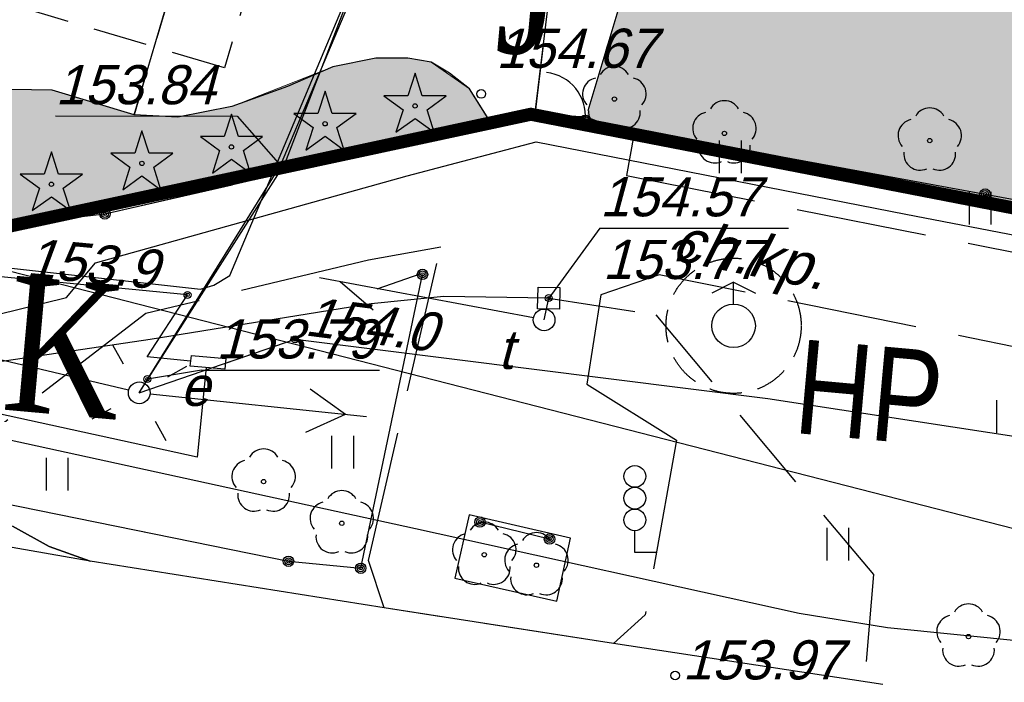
# Model space of a CAD drawing. Extents: x 88043 to 202646, y -79156 to -1177.
# Tile 6 of 54: x 152282 to 154545, y -39544 to -38021. Entities that reach past the tile are written whole.
import ezdxf

# ---------------------------------------------------------------- set-up
doc = ezdxf.new("R2010")
doc.units = ezdxf.units.DM
doc.header["$MEASUREMENT"] = 0
for name, pattern in [('4001', [0]), ('4002', [2, 1, -1]), ('4003', [3, 2, -1]), ('4004', [4, 3, -1]), ('CENTER2', [28.575, 19.05, -3.175, 3.175, -3.175]), ('DASHED2', [0.375, 0.25, -0.125]), ('HIDDEN2', [4.7625, 3.175, -1.5875])]:
    doc.linetypes.add(name, pattern=pattern)
doc.layers.get('0').update_dxf_attribs({"color": 11})
doc.layers.add('area', color=6, linetype='Continuous', plot=False)
for name, color, linetype in [('ci', 9, 'Continuous'), ('DROGI', 6, 'Continuous'), ('Dzialki', 7, 'Continuous'), ('Linie_napowietrzne', 1, 'Continuous'), ('Ogrodzenia', 9, 'Continuous'), ('PROJEKTY', 1, 'Continuous'), ('Roslinnosc', 3, 'Continuous'), ('Rzezba', 8, 'Continuous'), ('sc-proj', 4, 'Continuous'), ('Uz_Energia', 1, 'Continuous'), ('Uz_Telekomunikacja', 6, 'Continuous'), ('Uz_Woda', 9, 'Continuous'), ('UZYTKI', 7, 'Continuous'), ('woda', 150, 'CENTER2')]:
    doc.layers.add(name, color=color, linetype=linetype)
doc.layers.add('sc', color=4, linetype='Continuous', lineweight=30)
doc.layers.add('ZIELEN', color=82, linetype='Continuous', lineweight=0)
doc.styles.add('arialce', font='arial.ttf', dxfattribs={"width": 0.8})

# ---------------------------------------------------------------- blocks, each defined once
blk = doc.blocks.new('1281')
at = {"layer": 'Ogrodzenia', "color": 174, "linetype": 'Continuous'}
for radius in [0.24, 0.16, 0.08]:
    blk.add_circle((0, 0), radius, dxfattribs=at)
blk = doc.blocks.new('2284')
at = {"layer": 'Ogrodzenia', "color": 174, "linetype": 'Continuous'}
blk.add_line((0, 0), (0, 1), dxfattribs=at)
blk = doc.blocks.new('1284')
at = {"layer": 'Ogrodzenia', "color": 174, "linetype": 'Continuous'}
blk.add_arc((0, 2), 2, -90, 0, dxfattribs=at)
blk = doc.blocks.new('1811')
at = {"layer": 'Rzezba', "color": 8, "linetype": 'Continuous'}
blk.add_circle((0, 0), 0.2, dxfattribs=at)
blk = doc.blocks.new('1422')
at = {"layer": 'Roslinnosc', "color": 3, "linetype": 'Continuous'}
blk.add_circle((0, 0), 0.1, dxfattribs=at)
for centre, start, end in [((0, 0.75), 30.19, -210.23), ((-0.71, 0.23), -257.5, -138.25), ((0.71, 0.23), -41.7, 77.49), ((-0.44, -0.61), -185.67, -66.55), ((0.44, -0.61), -113.76, 5.74)]:
    blk.add_arc(centre, 0.75, start, end, dxfattribs=at)
blk = doc.blocks.new('1766')
at = {"layer": 'Uz_Energia', "color": 1, "linetype": 'Continuous'}
for radius in [0.16, 0.08]:
    blk.add_circle((0, 0), radius, dxfattribs=at)
blk = doc.blocks.new('1363')
at = {"layer": 'Linie_napowietrzne', "color": 174, "linetype": 'Continuous'}
for p, q in [((0, 1.5), (0, 2.5)), ((-1.5, 0), (-2.5, 0)), ((1.5, 0), (2.5, 0)), ((0, -1.5), (0, -2.5))]:
    blk.add_line(p, q, dxfattribs=at)
blk = doc.blocks.new('1718')
at = {"layer": 'Uz_Woda', "color": 4, "linetype": 'Continuous'}
for p, q in [((0, 2), (-1, 1.5)), ((0, 1), (0, 2)), ((0, 2), (1, 1.5))]:
    blk.add_line(p, q, dxfattribs=at)
blk.add_circle((0, 0), 1, dxfattribs=at)
blk = doc.blocks.new('1571')
at = {"layer": 'DROGI', "color": 8, "linetype": 'Continuous'}
for p, q in [((0, 0), (0, 1)), ((1, 0), (0, 0))]:
    blk.add_line(p, q, dxfattribs=at)
for centre in [(0, 3.5), (0, 2.5), (0, 1.5)]:
    blk.add_circle(centre, 0.5, dxfattribs=at)
blk = doc.blocks.new('1412')
at = {"layer": 'Roslinnosc', "color": 3, "linetype": 'Continuous'}
for p, q in [((0, 1.5), (-0.33, 0.47)), ((0.33, 0.47), (0, 1.5)), ((-0.33, 0.47), (-1.43, 0.47)), ((-1.43, 0.47), (-0.55, -0.17)), ((1.43, 0.47), (0.33, 0.47)), ((0.55, -0.17), (1.43, 0.47)), ((-0.55, -0.17), (-0.88, -1.21)), ((0.88, -1.21), (0.55, -0.17)), ((-0.88, -1.21), (0, -0.57)), ((0, -0.57), (0.88, -1.21))]:
    blk.add_line(p, q, dxfattribs=at)
blk.add_circle((0, 0), 0.1, dxfattribs=at)
blk = doc.blocks.new('1367')
at = {"layer": 'Linie_napowietrzne', "color": 30, "linetype": 'Continuous'}
for p, q in [((0, 0.5), (0, 10.5)), ((-1, 7.8), (0, 9.53)), ((0, 7.8), (1.04, 5.99))]:
    blk.add_line(p, q, dxfattribs=at)
blk = doc.blocks.new('1361')
at = {"layer": 'Linie_napowietrzne', "color": 174, "linetype": 'Continuous'}
blk.add_circle((0, 0), 0.5, dxfattribs=at)
blk = doc.blocks.new('1047')
at = {"layer": 'Linie_napowietrzne', "color": 1, "linetype": 'Continuous'}
blk.add_line((0, 0.5), (0, 10.5), dxfattribs=at)
blk = doc.blocks.new('1046')
at = {"layer": 'Linie_napowietrzne', "color": 1, "linetype": 'Continuous'}
for p in [(-1, 7.8), (1, 7.8)]:
    blk.add_line(p, (0, 9.53), dxfattribs=at)
blk = doc.blocks.new('1756')
at = {"layer": 'Uz_Telekomunikacja', "color": 30, "linetype": 'Continuous'}
for radius in [0.16, 0.08]:
    blk.add_circle((0, 0), radius, dxfattribs=at)
blk = doc.blocks.new('1450')
at = {"layer": 'Roslinnosc', "color": 3, "linetype": 'Continuous'}
for p, q in [((-0.5, -0.75), (-0.5, 0.75)), ((0.5, -0.75), (0.5, 0.75))]:
    blk.add_line(p, q, dxfattribs=at)
blk = doc.blocks.new('mroczocza')
at = {"layer": 'DROGI', "color": 8, "linetype": '4003'}
for p, q in [((1.59, -8.69, 154.841), (-2.08, -21, 154.701)), ((-3.96, -20.44, 154.681), (-4.91, -20.42, 154.671)), ((-2.08, -21, 154.701), (-3.96, -20.44, 154.681)), ((-3.09, -31.26, 154.339), (-19.39, -28.37, 154.57)), ((-4.87, -30.45, 154.371), (-4.03, -30.92, 154.358)), ((-4.03, -30.92, 154.358), (-3.09, -31.26, 154.339))]:
    blk.add_line(p, q, dxfattribs=at)
at = {"layer": 'DROGI', "color": 8, "linetype": '4004'}
for p, q in [((-2.08, -21, 154.701), (1.59, -8.69, 154.841)), ((7.13, -21.01), (8.3, -11.46, 155.001)), ((8.3, -11.46, 155.001), (7.13, -21.01)), ((10.35, -14.2, 154.741), (8.31, -21.05, 154.681)), ((2.49, -19.9, 154.731), (1.45, -20.35, 154.721)), ((3.48, -19.7, 154.741), (2.49, -19.9, 154.731)), ((4.21, -19.7, 154.751), (3.48, -19.7, 154.741)), ((4.75, -19.79, 154.721), (4.21, -19.7, 154.751)), ((5.17, -20.05, 154.721), (4.75, -19.79, 154.721)), ((5.63, -20.41, 154.701), (5.17, -20.05, 154.721)), ((1.45, -20.35, 154.721), (0.17, -20.81, 154.711)), ((6.155, -21.234, 154.751), (5.63, -20.41, 154.701)), ((0.17, -20.81, 154.711), (-1.07, -21.06, 154.701)), ((-1.07, -21.06, 154.701), (-2.08, -21, 154.701)), ((6.155, -21.234, 154.751), (7.13, -21.01)), ((7.13, -21.01), (6.155, -21.234, 154.751)), ((7.13, -21.01), (8.31, -21.05, 154.681)), ((8.31, -21.05, 154.681), (7.13, -21.01)), ((-2.75, -23.28), (6.155, -21.234, 154.751)), ((8.31, -21.05, 154.681), (9.41, -21.46)), ((9.41, -21.46), (9.24, -22.4)), ((9.24, -22.4), (28.45, -26.2)), ((-4.95, -23.53), (-2.75, -23.28)), ((3.31, -31.24, 154.305), (4.969, -24.042, 154.517)), ((4.969, -24.042, 154.517), (3.31, -24.34, 154.556)), ((3.31, -24.34, 154.556), (-1.81, -25.57, 154.518)), ((9.99, -24.68), (8.65, -25.14)), ((27.65, -28.26), (9.99, -24.68)), ((8.65, -25.14), (8.33, -27.19)), ((-1.81, -25.57, 154.518), (-6.37, -29.08, 154.428)), ((8.33, -27.19), (10.39, -28.48)), ((10.39, -28.48), (9.67, -32.49)), ((5.62, -30.19), (5.29, -31.65)), ((7.95, -30.73), (5.62, -30.19)), ((7.64, -32.18), (7.95, -30.73)), ((3.673, -32.331, 154.13), (3.31, -31.24, 154.305)), ((5.29, -31.65), (7.64, -32.18)), ((8.94, -33.15, 154.043), (3.673, -32.331, 154.13)), ((9.67, -32.49), (8.94, -33.15, 154.043))]:
    blk.add_line(p, q, dxfattribs=at)
at = {"layer": 'DROGI', "color": 8, "linetype": '4001'}
for p, q in [((-4.03, -30.92, 154.358), (-4.87, -30.45, 154.371)), ((-3.09, -31.26, 154.339), (-4.03, -30.92, 154.358)), ((3.673, -32.331, 154.13), (-3.09, -31.26, 154.339)), ((8.94, -33.15, 154.043), (3.673, -32.331, 154.13)), ((15.13, -34.09, 153.987), (8.94, -33.15, 154.043))]:
    blk.add_line(p, q, dxfattribs=at)
at = {"layer": 'Dzialki', "color": 7, "linetype": '4001'}
for p, q in [((7.04, -20.99), (-2.8, -23.22)), ((-2.8, -23.22), (7.04, -20.99)), ((82.74, -35.68), (7.04, -20.99)), ((7.04, -20.99), (82.74, -35.68)), ((-2.8, -23.22), (-5.03, -23.58)), ((-5.03, -23.58), (-2.8, -23.22))]:
    blk.add_line(p, q, dxfattribs=at)
at = {"layer": 'Ogrodzenia', "color": 184, "linetype": '4001'}
for p, q in [((-2.75, -23.28), (7.13, -21.01)), ((8.29, -21.13), (26.67, -24.52)), ((-4.95, -23.53), (-2.75, -23.28)), ((3.13, -31.42), (4.55, -24.67)), ((-5.16, -29.91), (1.47, -31.26)), ((7.47, -30.75), (5.87, -30.36)), ((1.47, -31.26), (3.13, -31.42))]:
    blk.add_line(p, q, dxfattribs=at)
at = {"layer": 'PROJEKTY', "color": 30, "linetype": '4003'}
for p, q in [((7.451, -25.214), (9.915, -25.602)), ((9.915, -25.602), (14.912, -31.567)), ((14.912, -31.567), (14.107, -41.217))]:
    blk.add_line(p, q, dxfattribs=at)
at = {"layer": 'Uz_Energia', "color": 1, "linetype": '4001'}
for p, q in [((1.29, -22.17), (9.454, -2.816)), ((1.388, -22.129), (6, -10.13)), ((0.126, -24.693), (2.693, -18.575)), ((4.201, -22.406), (7.166, -21.626)), ((7.166, -21.626), (15.661, -23.289)), ((-1.96, -27.39), (1.388, -22.129)), ((-1.96, -27.39), (1.29, -22.17)), ((-2.967, -24.404), (4.201, -22.406)), ((15.661, -23.289), (28.874, -25.839)), ((-0.85, -25.14), (-13.33, -23.94)), ((-3.632, -25.198), (-2.967, -24.404)), ((-4.897, -24.526), (-0.552, -25.008)), ((-0.243, -24.916), (0.126, -24.693)), ((-0.552, -25.008), (-0.243, -24.916)), ((-7.905, -26.256), (-3.632, -25.198)), ((-1.78, -26.56), (-0.85, -25.14)), ((-0.63, -28.87, 153.771), (-16, -25.5, 153.771)), ((-1.96, -27.39), (1.62, -26.16)), ((0.02, -26.71), (1.62, -26.16)), ((1.62, -26.16), (12.49, -27.52)), ((1.62, -26.16), (12.49, -27.52)), ((-0.78, -26.66), (-1.78, -26.56)), ((-0.42, -26.81, 153.771), (-0.63, -28.87, 153.771)), ((12.49, -27.52), (28.21, -29.93)), ((12.49, -27.52), (28.21, -29.93))]:
    blk.add_line(p, q, dxfattribs=at)
at = {"layer": 'Uz_Energia', "color": 1, "linetype": 'Continuous'}
for p, q in [((-3.886, -21.03), (0.293, -21.032)), ((0.293, -21.032), (1.29, -22.17)), ((-0.53, -26.871), (-1.772, -27.075)), ((-0.53, -26.871), (3.56, -26.873))]:
    blk.add_line(p, q, dxfattribs=at)
at = {"layer": 'Uz_Energia', "color": 1, "linetype": '4001'}
blk.add_polyline3d([(-0.79, -26.78, 0), (-0.76, -26.53, 0), (0.03, -26.6, 0), (0.01, -26.85, 0), (-0.79, -26.78, 0)], dxfattribs=at)
at = {"layer": 'Uz_Telekomunikacja', "color": 30, "linetype": 'Continuous'}
for q in [(7.451, -25.214), (12.965, -23.607)]:
    blk.add_line((8.627, -23.605), q, dxfattribs=at)
at = {"layer": 'Uz_Telekomunikacja', "color": 30, "linetype": '4001'}
for p, q in [((3.371, -25.342), (-1.705, -26.166)), ((5.04, -25.18), (3.371, -25.342)), ((7.451, -25.214), (5.04, -25.18)), ((7.345, -25.715), (7.451, -25.214)), ((-1.705, -26.166), (-8.039, -27.097)), ((-11.601, -27.021), (4.387, -30.506)), ((-11.601, -27.021), (4.387, -30.506)), ((4.387, -30.506), (13.204, -32.456)), ((4.387, -30.506), (13.204, -32.456)), ((13.204, -32.456), (15.237, -32.783)), ((13.204, -32.456), (15.237, -32.783)), ((15.237, -32.783), (26.551, -33.926)), ((15.237, -32.783), (26.551, -33.926))]:
    blk.add_line(p, q, dxfattribs=at)
at = {"layer": 'Uz_Telekomunikacja', "color": 30, "linetype": 'Continuous'}
blk.add_lwpolyline([(7.196, -25.459), (7.206, -24.959), (7.706, -24.969), (7.696, -25.469), (7.196, -25.459)], dxfattribs=at)
at = {"layer": 'Uz_Woda', "color": 5, "linetype": '4001'}
blk.add_line((19.14, -30.77), (-11.55, -22.9), dxfattribs=at)
at = {"layer": 'UZYTKI', "color": 184, "linetype": '4002'}
for points in [[(114.23, 77.83, 0), (103.51, 16.11, 0), (107.9, 15, 0), (96, -33.96, 0), (82.74, -35.68, 0), (7.04, -20.99, 0), (-2.8, -23.22, 0), (-5.03, -23.58, 0), (-12.61, -21.82, 0), (-17.72, -24.17, 0), (-8.66, 6.39, 0), (-35.88, 13.37, 0)], [(-44.22, -20.78, 0), (-18.27, -26.61, 0), (-17.72, -24.17, 0), (-12.61, -21.82, 0), (-5.03, -23.58, 0), (-2.8, -23.22, 0), (7.04, -20.99, 0), (82.74, -35.68, 0), (96, -33.96, 0), (151.99, -26.69, 0)]]:
    blk.add_polyline3d(points, dxfattribs=at)
at = {"layer": 'DROGI', "color": 8, "xscale": 0.5, "yscale": 0.5, "zscale": 0.5}
blk.add_blockref('1571', (9.43, -31.06), dxfattribs=at)
at = {"layer": 'Linie_napowietrzne', "color": 30, "xscale": 0.4999999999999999, "yscale": 0.4999999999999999, "zscale": 0.4999999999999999, "rotation": 79.40343399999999}
blk.add_blockref('1367', (7.345, -25.715), dxfattribs=at)
at = {"layer": 'Linie_napowietrzne', "color": 184, "xscale": 0.5, "yscale": 0.5, "zscale": 0.5}
for name, p, rotation in [('1361', (7.345, -25.715), 359.9900000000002), ('1363', (-1.96, -27.39), 29.14382699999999), ('1361', (-1.96, -27.39), 359.9900000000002)]:
    blk.add_blockref(name, p, dxfattribs=dict(at, rotation=rotation))
at = {"layer": 'Linie_napowietrzne', "color": 1}
for name, xscale, yscale, zscale, rotation in [('1047', 0.5, 0.5, 0.5, 76.72263900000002), ('1046', 0.4999999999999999, 0.4999999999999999, 0.4999999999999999, 264.058098), ('1047', 0.4999999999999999, 0.4999999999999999, 0.4999999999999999, 264.058098)]:
    blk.add_blockref(name, (-1.96, -27.39), dxfattribs=dict(at, xscale=xscale, yscale=yscale, zscale=zscale, rotation=rotation))
at = {"layer": 'Ogrodzenia', "color": 184, "xscale": 0.5, "yscale": 0.5, "zscale": 0.5, "rotation": 84.09385900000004}
blk.add_blockref('1284', (8.29, -21.13), dxfattribs=at)
at = {"layer": 'Ogrodzenia', "color": 184, "xscale": 0.5, "yscale": 0.5, "zscale": 0.5}
for p in [(7.13, -21.01), (8.29, -21.13), (17.48, -22.825), (-2.75, -23.28), (-2.75, -23.28), (4.55, -24.67), (5.87, -30.36), (7.47, -30.75), (1.47, -31.26), (1.47, -31.26), (3.13, -31.42), (3.13, -31.42)]:
    blk.add_blockref('1281', p, dxfattribs=at)
at = {"layer": 'Ogrodzenia', "color": 184, "xscale": 0.5, "yscale": 1.16619, "rotation": 84.09385900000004}
blk.add_blockref('2284', (8.29, -21.13), dxfattribs=at)
at = {"layer": 'Roslinnosc', "color": 104, "xscale": 0.5, "yscale": 0.5, "zscale": 0.5}
for name, p in [('1422', (8.96, -20.64)), ('1412', (4.38, -20.8)), ('1412', (2.31, -21.21)), ('1422', (11.49, -21.43)), ('1412', (0.16, -21.74)), ('1422', (16.209, -21.595)), ('1412', (-1.9, -22.12)), ('1450', (11.63, -21.966)), ('1412', (-3.98, -22.6)), ('1450', (17.37, -23.147)), ('1450', (17.997, -27.931)), ('1450', (2.719, -28.757)), ('1422', (0.899, -29.429)), ('1450', (-3.841, -29.262)), ('1422', (2.696, -30.387)), ('1422', (5.97, -31.11)), ('1450', (14.097, -30.867)), ('1422', (7.17, -31.35)), ('1422', (17.099, -32.99))]:
    blk.add_blockref(name, p, dxfattribs=at)
at = {"layer": 'Rzezba', "color": 8, "xscale": 0.5, "yscale": 0.5, "zscale": 0.5}
for p in [(5.901, -20.524, 154.671), (10.356, -33.885, 153.971)]:
    blk.add_blockref('1811', p, dxfattribs=at)
at = {"layer": 'Uz_Energia', "color": 1, "xscale": 0.5, "yscale": 0.5, "zscale": 0.5}
for p in [(1.29, -22.17), (-0.85, -25.14), (1.62, -26.16), (-1.772, -27.075)]:
    blk.add_blockref('1766', p, dxfattribs=at)
at = {"layer": 'Uz_Telekomunikacja', "color": 30, "xscale": 0.4999999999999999, "yscale": 0.4999999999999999, "zscale": 0.4999999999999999, "rotation": 178.819998}
blk.add_blockref('1756', (7.451, -25.214), dxfattribs=at)
at = {"layer": 'Uz_Woda', "color": 5, "xscale": 0.5, "yscale": 0.5, "zscale": 0.5}
blk.add_blockref('1718', (11.7, -25.85), dxfattribs=at)
at = {"layer": 'DROGI', "color": 8, "oblique": 15}
blk.add_text('ch.kp.', height=1, rotation=348.5404, dxfattribs=at).set_placement((10.239, -24.326))
at = {"layer": 'Rzezba', "color": 8, "oblique": 15}
for s, p in [('154.67', (6.241, -19.924)), ('153.97', (10.526, -33.975))]:
    blk.add_text(s, height=0.9, dxfattribs=at).set_placement(p)
at = {"layer": 'Uz_Energia', "color": 1, "oblique": 15}
for s, rotation, p in [('153.84 ', 359.97, (-3.886, -20.76)), ('153.9', 354.6637, (-4.571, -24.726)), ('154.0', 352.681, (1.827, -26.067)), (' 153.79', 359.97, (-0.53, -26.601)), ('e', 359.97, (-1.017, -27.69))]:
    blk.add_text(s, height=0.9, rotation=rotation, dxfattribs=at).set_placement(p)
at = {"layer": 'Uz_Telekomunikacja', "color": 30, "oblique": 15}
for s, p in [('154.57', (8.627, -23.335)), ('153.77', (8.692, -24.775)), ('t', (6.284, -26.844))]:
    blk.add_text(s, height=0.9, rotation=359.97, dxfattribs=at).set_placement(p)

msp = doc.modelspace()

# ---------------------------------------------------------------- hatches: boundary and pattern name
at = {"layer": 'ZIELEN', "linetype": 'Continuous', "transparency": 33554483}
h = msp.add_hatch(color=256, dxfattribs=at)
h.paths.add_polyline_path([(161756.539, -31778.097), (162254.92, -31341.639), (162301.92, -31197.639), (162070.92, -30648.639), (161584.92, -30508.639), (161551.686, -30629.487), (161398.436, -30584.279), (161460.446, -30383.419), (161311.789, -30341.001), (161030.92, -31300.639), (160844.587, -31245.714), (160594.92, -32076.639), (161576.42, -32373.539)], flags=17)
h.paths.add_polyline_path([(161477.92, -32540.639), (161202.318, -32456.244), (161019.92, -33044.639), (161290.92, -33131.639)], flags=17)
h.paths.add_polyline_path([(155266.92, -32682.639), (155390.92, -32616.639), (156741.967, -33018.653), (156781.92, -32888.639), (156000.939, -32649.433), (155114.92, -32382.639), (155305.92, -31751.639), (154204.92, -31418.639), (154351.92, -30944.639), (154334.92, -30934.639), (154074.92, -31302.639), (154037.92, -31392.639), (153761.92, -32234.639)], flags=17)
h.paths.add_polyline_path([(160488.92, -35827.639), (160856.92, -34580.639), (159925.92, -34504.639), (159607.114, -35561.686)], flags=17)
h.paths.add_polyline_path([(158098.898, -36275.929), (158127.92, -36179.639), (155037.92, -35234.639), (155003.92, -35358.639)], flags=17)
h.paths.add_polyline_path([(160937.92, -38951.639), (160975.92, -38819.639), (160058.92, -38543.639), (160111.92, -38372.639), (154636.12, -36749.039), (154494.92, -37211.639), (154512.92, -37282.639), (154540.92, -37331.639), (154579.92, -37357.639), (154639.056, -37373.409)])
h.paths.add_polyline_path([(159654.92, -36266.639), (159571.92, -36240.639), (159446.534, -36663.939), (159529.92, -36688.639)], flags=17)
h.paths.add_polyline_path([(162015.92, -36853.639), (162213.897, -36911.716), (161669.02, -38767.939), (162023.42, -38870.089), (161839.92, -38557.639), (162854.92, -35099.639), (162842.92, -35088.639), (162654.734, -35033.709), (162638.92, -35106.639), (162534.92, -35080.639)])
h.paths.add_polyline_path([(162953.92, -34122.439), (162733.92, -34858.639), (163067.92, -34950.639), (163151.92, -34897.639)], flags=17)
h.paths.add_polyline_path([(161630.92, -33584.639), (161614.92, -33643.639), (162933.52, -34042.439), (162915.92, -33973.639)], flags=17)
h.paths.add_polyline_path([(161412.612, -33581.549), (161428.852, -33525.619), (161122.92, -33433.639), (161103.92, -33491.639)], flags=17)
h.paths.add_polyline_path([(155823.568, -34566.964), (155616.508, -35243.197), (156587.92, -35540.639), (157243.212, -33381.537), (156266.92, -33092.639), (155835.92, -34526.639), (155791.722, -34513.717), (155787.641, -34527.482), (155823.572, -34527.482), (155823.572, -34566.964)], flags=17)
h.paths.add_polyline_path([(155219.883, -35054.852), (155598.027, -35162.921), (155219.663, -35050.767), (155199.92, -35115.639)], flags=17)
h.paths.add_polyline_path([(157204.92, -33012.639), (156933.206, -32936.719), (156895.649, -33065.574), (157300.92, -33184.639), (157710.92, -31818.639), (157582.92, -31773.639)], flags=17)
h.paths.add_polyline_path([(153954.79, -34337.902), (154075.134, -33943.885), (155807.618, -34460.088), (155807.784, -34459.53), (154071.879, -33942.89)], flags=17)
h.paths.add_polyline_path([(153135.292, -34863.683), (153344.056, -34156.87), (153134.604, -34863.48)], flags=17)
h.paths.add_polyline_path([(156382.979, -29553.606), (156075.952, -29464.698), (156172.911, -29130.847), (156483.076, -29220.927)], flags=16)
h.paths.add_polyline_path([(155764.92, -30222.639), (155797.225, -30117.733), (156909.261, -30457.521), (157012.072, -30121.863), (156744.012, -30041.526), (157554.366, -27300.904), (161830.863, -28555.874), (161990.92, -28571.639), (162716.92, -28785.639), (163418.901, -28991.057), (163584.92, -29039.639), (163354.92, -29820.639), (163100.516, -30684.506), (163307.92, -30723.639), (163166.92, -31461.639), (163212.92, -31497.639), (163053.92, -32000.639), (162932.92, -32385.639), (162593.92, -32597.639), (162152.92, -32453.639), (161970.575, -32106.983), (161861.92, -32464.639), (161689.284, -32409.633), (161443.92, -33180.639), (161516.92, -33384.639), (163050.833, -33849.232), (163152.496, -34248.96), (164175.92, -28356.639), (156696.92, -26154.639), (155954.92, -28819.639), (154662.117, -28456.694), (154520.92, -28959.639), (153878.92, -28779.639), (150980.92, -38556.639), (150977.55, -38571.589), (151508.92, -38315.639), (151508.92, -38172.639), (152639.92, -34421.639), (152599.92, -34032.639), (152555.92, -34017.639), (153540.92, -30748.639), (153757.92, -30809.639), (153832.22, -30555.839), (153403.756, -30427.695), (153447.754, -30277.427), (153886.32, -30405.839), (154569.92, -29854.639), (154587.12, -29859.936), (154736.72, -29322.139), (154752.92, -29326.639), (154888.298, -28841.133), (155471.52, -29003.739), (155307.92, -29584.639), (154935.92, -29476.639), (154813.02, -29929.539)])
h.paths.add_polyline_path([(154690.221, -37660.788), (154704.323, -37603.729), (154866.338, -37643.815), (154852.086, -37701.333)])
h.paths.add_polyline_path([(158056.927, -35728.641), (158155.92, -35403.639), (157286.92, -35142.639), (157458.92, -34563.639), (157085.92, -34453.639), (156816.92, -35351.639)])
h.paths.add_polyline_path([(154281.577, -37554.268), (154296.868, -37497.516), (154458.01, -37540.977), (154442.56, -37598.185)])
h.paths.add_polyline_path([(157307.981, -30209.026), (157206.92, -30549.639), (157880.92, -30759.639), (157632.92, -31606.639), (157906.92, -31685.639), (158313.92, -31391.639), (159890.92, -31864.639), (160060.92, -31772.639), (160256.92, -31829.639), (160345.92, -32003.639), (160443.92, -32032.639), (160688.043, -31199.831)])
h.paths.add_polyline_path([(155424.979, -38006.063), (155477.322, -37794.535), (154541.92, -37562.639), (154196.92, -37469.639), (154038.92, -37425.639), (153973.92, -37427.639), (153902.92, -37447.639), (153825.92, -37501.639), (153787.92, -37559.639), (153583.92, -38244.639), (153688.273, -38283.534), (161026.92, -39707.639), (162001.919, -39578.952), (162014.92, -39540.639), (162028.92, -39441.639), (162014.42, -39096.139), (161445.42, -38929.639), (161387.62, -39110.839), (161211.92, -39223.639), (159087.559, -38689.558), (157532.12, -38303.94), (157479.997, -38514.582)])
msp.add_hatch(color=256, dxfattribs=at).paths.add_polyline_path([(153366.001, -38259.243), (153315.92, -38180.639), (153227.92, -38118.639), (153173.92, -38109.639), (153100.92, -38109.639), (153001.92, -38129.639), (152769.92, -38220.639), (152645.92, -38245.639), (152544.92, -38239.639), (152356.92, -38183.639), (152261.92, -38181.639), (152181.92, -38212.639), (152121.92, -38260.639), (152072.92, -38338.639), (152043.92, -38408.639), (152034.22, -38416.739), (152027.903, -38446.089), (152249.92, -38497.639), (152472.92, -38461.639)])

# ---------------------------------------------------------------- linework, layer by layer
at = {"color": 10, "linetype": 'HIDDEN2', "ltscale": 200, "const_width": 30}
msp.add_lwpolyline([(150980.92, -38556.639), (154026.92, -28279.639), (155954.92, -28819.639), (156696.92, -26154.639), (164175.92, -28356.639), (163103.92, -34528.639), (163542.92, -34639.639), (162352.92, -39535.639), (161026.92, -39707.639), (153456.92, -38238.639), (152249.92, -38497.639), (151491.92, -38321.639)], close=True, dxfattribs=at)
at = {"layer": 'sc-proj', "color": 1, "linetype": 'DASHED2', "ltscale": 500, "elevation": 15419}
msp.add_lwpolyline([(152824.032, -37892.531), (152752.812, -38132.171), (152273.531, -37989.732), (152344.75, -37750.091)], close=True, dxfattribs=at)
at = {"layer": 'woda', "linetype": 'DASHED2', "ltscale": 300}
msp.add_circle((153922.92, -38724.639, -15419), 155.346, dxfattribs=at)
at = {"layer": 'ZIELEN', "linetype": 'Continuous', "transparency": 33554483, "elevation": 15475.1}
msp.add_lwpolyline([(153366.001, -38259.243), (153315.92, -38180.639), (153227.92, -38118.639), (153173.92, -38109.639), (153100.92, -38109.639), (153001.92, -38129.639), (152769.92, -38220.639), (152645.92, -38245.639), (152544.92, -38239.639), (152356.92, -38183.639), (152261.92, -38181.639), (152181.92, -38212.639), (152121.92, -38260.639), (152072.92, -38338.639), (152043.92, -38408.639), (152034.22, -38416.739), (152027.903, -38446.089), (152249.92, -38497.639), (152472.92, -38461.639)], close=True, dxfattribs=at)

# ---------------------------------------------------------------- block references
at = {"layer": 'area', "xscale": 100, "yscale": 100, "zscale": 100}
msp.add_blockref('mroczocza', (152752.92, -36139.639), dxfattribs=at)

# ---------------------------------------------------------------- texts
at = {"layer": 'ci', "color": 222, "linetype": 'DASHED2', "ltscale": 600, "style": 'arialce', "width": 0.75}
msp.add_text('istn.droga pożarowa do sali gimnastycznej', height=122.59447, rotation=73.252881, dxfattribs=at).set_placement((151671.018, -38314.864, 1451.097))
at = {"layer": 'sc', "ltscale": 2, "char_height": 308.88, "width": 637.17587, "attachment_point": 1, "rotation": 354.862028, "style": 'arialce'}
for s, insert in [('{\\fTimes New Roman|b0|i0|c238|p18;J}', (153399.694, -37786.17, 64810.044)), ('{\\fTimes New Roman|b0|i0|c238|p18;K}', (152265.206, -38609.007, 64810.044))]:
    msp.add_mtext(s, dxfattribs=dict(at, insert=insert))
at = {"layer": 'woda', "linetype": 'DASHED2', "ltscale": 300, "insert": (154077.108, -38755.109, -30838), "char_height": 216.216, "attachment_point": 1, "rotation": 354.862028, "style": 'arialce'}
msp.add_mtext_dynamic_manual_height_columns('HP', width=155.83823, gutter_width=12.5, heights=[0], dxfattribs=at)

doc.saveas('drawing.dxf')
